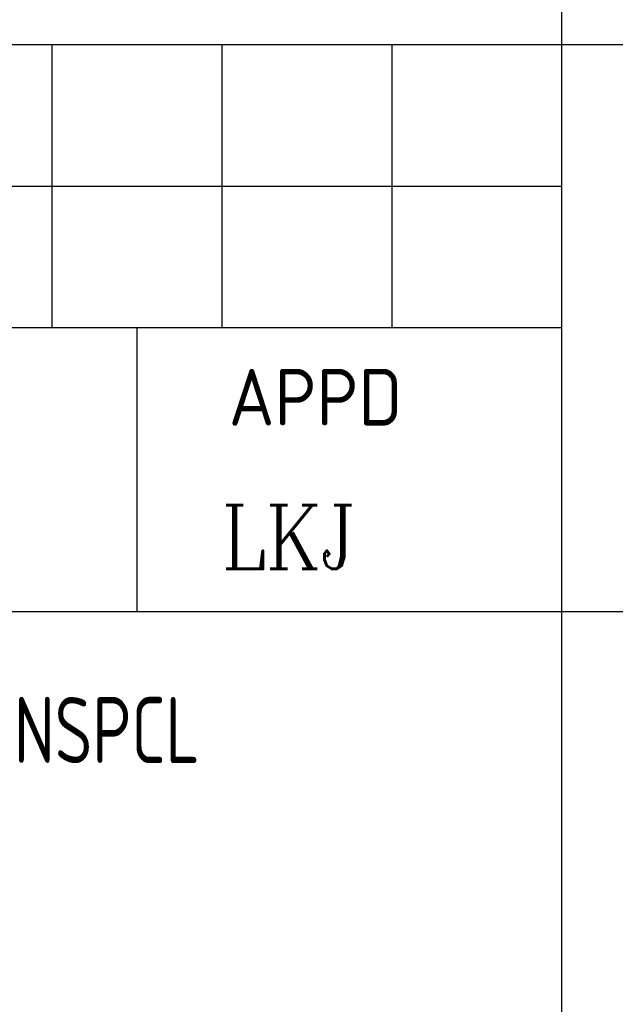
# Model space of a CAD drawing. Extents: x -7650383 to 4934791, y -137560 to 1826789.
# Tile 71 of 122: x 323387 to 326539, y 425249 to 430460. Entities that reach past the tile are written whole.
import ezdxf

# ---------------------------------------------------------------- set-up
doc = ezdxf.new("R2010")
doc.units = 0
doc.header["$LTSCALE"] = 800
doc.header["$MEASUREMENT"] = 0
doc.linetypes.add('CONTINOUS', pattern=[0])
doc.layers.get('0').update_dxf_attribs({"linetype": 'CONTINUOUS'})
doc.layers.add('FORMAT', color=7, linetype='CONTINUOUS')
doc.layers.add('TEXT', color=3, linetype='CONTINUOUS')
doc.styles.add('ROMANC', font='romanc')
doc.styles.add('ROMANS', font='ISO9.shx', dxfattribs={"width": 0.8})
doc.styles.get("Standard").update_dxf_attribs({"font": 'ISO9'})

# ---------------------------------------------------------------- blocks, each defined once
blk = doc.blocks.new('A$C731D3036')
for p, q in [((-438.005, 26.681), (-438.005, 195.657)), ((-593.641, 151.19), (-26.68, 151.19)), ((-478.026, 151.19), (-478.026, 128.956)), ((-464.685, 151.19), (-464.685, 128.956)), ((-451.345, 151.19), (-451.345, 128.956)), ((-593.641, 140.073), (-438.005, 140.073)), ((-438.005, 128.956), (-749.277, 128.956)), ((-471.355, 128.956), (-471.355, 106.722)), ((-749.277, 106.722), (-26.68, 106.722)), ((-749.277, 106.722), (-337.953, 106.722))]:
    blk.add_line(p, q)
blk.add_text('APPD', height=4.4467).set_placement((-464.149, 121.3))

msp = doc.modelspace()

# ---------------------------------------------------------------- block references
at = {"color": 1, "linetype": 'CONTINOUS', "lineweight": 15, "xscale": 67.46500254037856, "yscale": 67.46500254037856, "zscale": 67.46500254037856}
msp.add_blockref('A$C731D3036', (355807.2, 420128.2), dxfattribs=at)

# ---------------------------------------------------------------- texts
at = {"layer": 'FORMAT', "color": 4, "style": 'ROMANC', "width": 0.9}
msp.add_text('LKJ', height=337.5, dxfattribs=at).set_placement((324453, 427553.2))
at = {"layer": 'TEXT', "insert": (317643.1, 426875), "char_height": 350, "width": 8274.142, "attachment_point": 1, "style": 'ROMANS'}
msp.add_mtext('DRG. REVISED CONSIDERING MECON/NSPCL COMMENTS  DATED 26.08.2016', dxfattribs=at)

doc.saveas('drawing.dxf')
